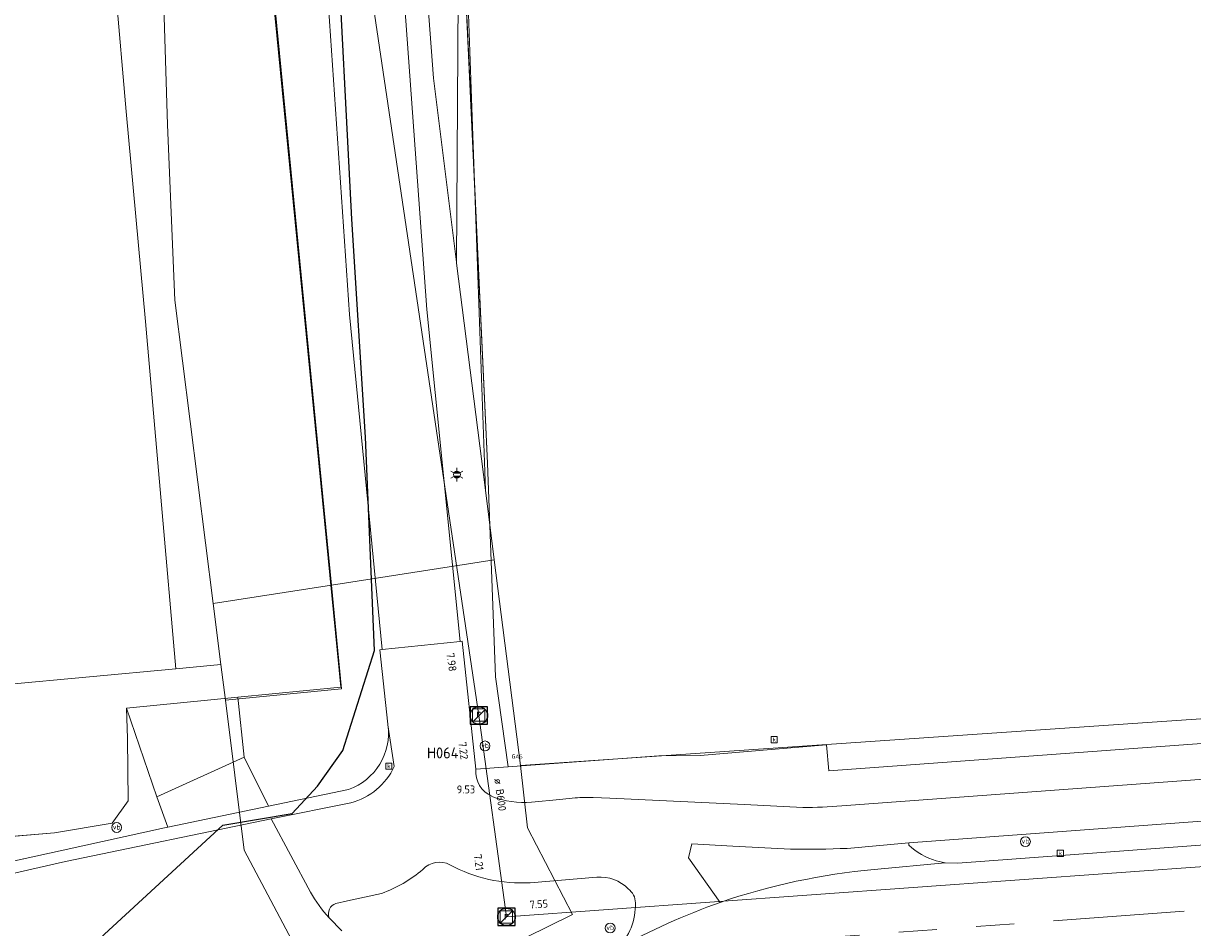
# Model space of a CAD drawing. Header units: metres. Extents: x 163628 to 167855, y 402678 to 405435.
# Tile 52 of 256: x 164125 to 164179, y 403041 to 403083. Entities that reach past the tile are written whole.
import ezdxf
from ezdxf.enums import TextEntityAlignment as Align

# ---------------------------------------------------------------- set-up
doc = ezdxf.new("R2010")
doc.units = ezdxf.units.M
doc.linetypes.add('X-CA190022.004-UO-WHM_Riolering gemeente_NLCS_v0.2$0$RI-GWA', pattern=[18.45, 6, -1.8, 1.75, -1.8, 1.75, -1.8, 1.75, -1.8])
doc.layers.get('0').update_dxf_attribs({"lineweight": 25})
for name, color, linetype, lineweight in [('X-CA190022.004-UO-BGT_Ondergrond$0$GE_201_SHDHek_Lijn_GEM', 253, 'X-CA190022.004-UO-BGT_Ondergrond$0$Hekwerk', 9), ('X-CA190022.004-UO-BGT_Ondergrond$0$GE_203_VGOHaag_Lijn_GEM', 253, 'X-CA190022.004-UO-BGT_Ondergrond$0$Heg', 9), ('X-CA190022.004-UO-BGT_Ondergrond$0$GE_314_WGDRijbaanLokaleweg_Vlak_GEM', 253, 'Continuous', 9), ('X-CA190022.004-UO-BGT_Ondergrond$0$GE_316_WGDFietspad_Vlak_GEM', 253, 'Continuous', 9), ('X-CA190022.004-UO-BGT_Ondergrond$0$GE_317_WGDVoetpad_Vlak_GEM', 253, 'Continuous', 9), ('X-CA190022.004-UO-BGT_Ondergrond$0$GE_322_WGDInrit_Vlak_GEM', 253, 'Continuous', 9), ('X-CA190022.004-UO-BGT_Ondergrond$0$GE_353_OWGVerkeerseiland_openverharding_GEM', 253, 'Continuous', 9), ('X-CA190022.004-UO-BGT_Ondergrond$0$GE_367_OWGBerm_groenvoorziening_grasenk_GEM', 253, 'Continuous', 9), ('X-CA190022.004-UO-BGT_Ondergrond$0$GE_401_OTDErf_Vlak_GEM', 253, 'Continuous', 9), ('X-CA190022.004-UO-BGT_Ondergrond$0$GE_477_BTDGroenvoorziening_Vlak_GEM', 253, 'Continuous', 9), ('X-CA190022.004-UO-BGT_Ondergrond$0$GE_491_VGOHaag_Inrichtend_Vlak_GEM', 253, 'Continuous', 9), ('X-CA190022.004-UO-BGT_Ondergrond$0$GE_814_BRDVerkeersbord_Punt_GEM', 253, 'Continuous', 9), ('X-CA190022.004-UO-BGT_Ondergrond$0$GE_861_PALLichtmast_Punt_GEM', 253, 'Continuous', 9), ('X-CA190022.004-UO-BGT_Ondergrond$0$GE_884_PutGasput_Punt_GEM', 253, 'Continuous', 9), ('X-CA190022.004-UO-BGT_Ondergrond$0$GE_885_PutInspectieofRioolput_Punt_GEM', 253, 'Continuous', 9), ('X-CA190022.004-UO-BGT_Ondergrond$0$GE_886_PutKolk_Punt_GEM', 253, 'Continuous', 9), ('X-CA190022.004-UO-BGT_Ondergrond$0$N-WE-RI-PUT_INSPECTIE-S', 253, 'Continuous', 9), ('X-CA190022.004-UO-KAD_Percelen$0$B-WE-KG-GRENS_PERCEEL-GV', 150, 'Continuous', 9), ('X-CA190022.004-UO-WHM_Riolering gemeente - drukleidingen_v0.1$0$Riool_onder_druk_asbestcement_leidingen_450_hgml', 214, 'X-CA190022.004-UO-WHM_Riolering gemeente - drukleidingen_v0.1$0$1-200 PERSLEIDING', 25), ('X-CA190022.004-UO-WHM_Riolering gemeente_NLCS_v0.2$0$B-WE-RI-BOB-T18', 214, 'Continuous', 15), ('X-CA190022.004-UO-WHM_Riolering gemeente_NLCS_v0.2$0$B-WE-RI-DIAMETER-T18', 214, 'Continuous', 15), ('X-CA190022.004-UO-WHM_Riolering gemeente_NLCS_v0.2$0$B-WE-RI-GWA_TRANSPORTLEIDING-G', 214, 'X-CA190022.004-UO-WHM_Riolering gemeente_NLCS_v0.2$0$RI-GWA', 15), ('X-CA190022.004-UO-WHM_Riolering gemeente_NLCS_v0.2$0$B-WE-RI-HWA_TRANSPORTLEIDING-G', 214, 'X-CA190022.004-UO-WHM_Riolering gemeente_NLCS_v0.2$0$1-200 HEMELWATER', 15), ('X-CA190022.004-UO-WHM_Riolering gemeente_NLCS_v0.2$0$B-WE-RI-PUT-S', 214, 'Continuous', 15), ('X-CA190022.004-UO-WHM_Riolering gemeente_NLCS_v0.2$0$B-WE-RI-PUTDEKSELHOOGTE-T18', 214, 'Continuous', 15), ('X-CA190022.004-UO-WHM_Riolering gemeente_NLCS_v0.2$0$B-WE-RI-PUTNUMMER-T25', 214, 'Continuous', 15)]:
    doc.layers.add(name, color=color, linetype=linetype, lineweight=lineweight)
doc.styles.add('X-CA190022.004-UO-BGT_Ondergrond$0$NLCS-ISO', font='NLCS-ISO.ttf')
doc.styles.add('X-CA190022.004-UO-BGT_Ondergrond$0$NLCS-ISO-M250-T30', font='NLCS-ISO.ttf', dxfattribs={"height": 0.75})
doc.styles.add('X-CA190022.004-UO-WHM_Riolering gemeente - drukleidingen_v0.1$0$NLCS-ISO', font='NLCS-ISO.ttf')
doc.styles.add('X-CA190022.004-UO-WHM_Riolering gemeente_NLCS_v0.2$0$NLCS-ISO', font='NLCS-ISO.ttf')
doc.styles.add('X-CA190022.004-UO-WHM_Riolering gemeente_NLCS_v0.2$0$NLCS-ISO-M200-T18', font='NLCS-ISO.ttf', dxfattribs={"height": 0.36})
doc.styles.add('X-CA190022.004-UO-WHM_Riolering gemeente_NLCS_v0.2$0$NLCS-ISO-M200-T25', font='NLCS-ISO.ttf', dxfattribs={"height": 0.5})
doc.linetypes.add('X-CA190022.004-UO-BGT_Ondergrond$0$Heg', pattern='A,5,-1.5,[2,dgnlstyle-meierijstad.shx,S=0.007937,R=45,X=0,Y=0],-1.5', length=8)
doc.linetypes.add('X-CA190022.004-UO-BGT_Ondergrond$0$Hekwerk', pattern='A,5,-1.5,[2,dgnlstyle-Veghel.shx,S=0.007937,R=0,X=0,Y=0],-1.5', length=8)
doc.linetypes.add('X-CA190022.004-UO-WHM_Riolering gemeente - drukleidingen_v0.1$0$1-200 PERSLEIDING', pattern='A,1.5,-0.6,["PERS",X-CA190022.004-UO-WHM_Riolering gemeente - drukleidingen_v0.1$0$NLCS-ISO,S=0.24,R=0,X=-0.5,Y=-0.12],-0.65', length=2.75)
doc.linetypes.add('X-CA190022.004-UO-WHM_Riolering gemeente_NLCS_v0.2$0$1-200 HEMELWATER', pattern='A,1.5,-0.6,["HWA",X-CA190022.004-UO-WHM_Riolering gemeente_NLCS_v0.2$0$NLCS-ISO,S=0.24,R=0,X=-0.5,Y=-0.12],-0.3', length=2.4)

# ---------------------------------------------------------------- blocks, each defined once
blk = doc.blocks.new('X-CA190022.004-UO-BGT_Ondergrond$0$SRI-KOLK-SO')
at = {"color": 0, "linetype": 'ByBlock', "lineweight": 18}
blk.add_lwpolyline([(-1.125, -1.125), (1.125, -1.125), (1.125, 1.125), (-1.125, 1.125)], close=True, dxfattribs=at)
at = {"color": 0, "linetype": 'ByBlock', "lineweight": 18, "style": 'X-CA190022.004-UO-BGT_Ondergrond$0$NLCS-ISO'}
blk.add_text('k', height=1.5, dxfattribs=at).set_placement((0, 0), align=Align.MIDDLE_CENTER)
blk = doc.blocks.new('X-CA190022.004-UO-BGT_Ondergrond$0$IMGEOKolk')
at = {"xscale": 5, "yscale": 5, "zscale": 5}
blk.add_blockref('X-CA190022.004-UO-BGT_Ondergrond$0$SRI-KOLK-SO', (0, 0), dxfattribs=at)
blk = doc.blocks.new('X-CA190022.004-UO-BGT_Ondergrond$0$SIE-WEG_PAAL_VERKEERSBORD-SO')
at = {"linetype": 'ByBlock', "lineweight": 18}
blk.add_circle((0, 0), 1.5, dxfattribs=at)
at = {"linetype": 'ByBlock', "lineweight": 18, "style": 'X-CA190022.004-UO-BGT_Ondergrond$0$NLCS-ISO'}
blk.add_text('vb', height=1.5, dxfattribs=at).set_placement((0, 0.13), align=Align.MIDDLE_CENTER)
blk = doc.blocks.new('X-CA190022.004-UO-BGT_Ondergrond$0$IMGEOVerkeersbord')
at = {"xscale": 5, "yscale": 5, "zscale": 5}
blk.add_blockref('X-CA190022.004-UO-BGT_Ondergrond$0$SIE-WEG_PAAL_VERKEERSBORD-SO', (0, 0), dxfattribs=at)
blk = doc.blocks.new('X-CA190022.004-UO-BGT_Ondergrond$0$SRI-PUT_INSPECTIEPUT_RIOOLPUT-SO')
at = {"color": 0, "linetype": 'ByBlock', "lineweight": 18}
blk.add_lwpolyline([(-1.12, -1.12), (1.12, -1.12), (1.12, 1.12), (-1.12, 1.12)], close=True, dxfattribs=at)
at = {"color": 0, "linetype": 'ByBlock', "lineweight": 18, "style": 'X-CA190022.004-UO-BGT_Ondergrond$0$NLCS-ISO'}
blk.add_text('r', height=1.5, dxfattribs=at).set_placement((0, 0.28), align=Align.MIDDLE_CENTER)
blk = doc.blocks.new('X-CA190022.004-UO-BGT_Ondergrond$0$IMGEOInspectierioolput')
at = {"layer": 'X-CA190022.004-UO-BGT_Ondergrond$0$N-WE-RI-PUT_INSPECTIE-S', "xscale": 10, "yscale": 10, "zscale": 10}
blk.add_blockref('X-CA190022.004-UO-BGT_Ondergrond$0$SRI-PUT_INSPECTIEPUT_RIOOLPUT-SO', (0, 0), dxfattribs=at)
blk = doc.blocks.new('X-CA190022.004-UO-BGT_Ondergrond$0$N-SIE-WEG_LICHTMAST-SO')
h = blk.add_hatch(color=256)
h.paths.add_polyline_path([(1.16, 0.5, 0.658505), (-1.16, 0.5)])
h.paths.add_polyline_path([(-1.16, -0.5, 0.658505), (1.16, -0.5)])
at = {"flags": 128}
for points in [[(-2.19, 1.27), (-1.1, 0.63)], [(-1.16, 0.5), (1.16, 0.5)], [(0, 1.27), (0, 2.53)], [(1.1, 0.63), (2.19, 1.27)], [(-2.19, -1.27), (-1.1, -0.63)], [(-1.16, -0.5), (1.16, -0.5)], [(0, -1.27), (0, -2.53)], [(2.19, -1.27), (1.1, -0.63)]]:
    blk.add_lwpolyline(points, dxfattribs=at)
at = {"ltscale": 0.5}
blk.add_circle((0, 0), 1.27, dxfattribs=at)
at = {"style": 'X-CA190022.004-UO-BGT_Ondergrond$0$NLCS-ISO'}
blk.add_attdef('TYPE', text='', height=1.8, dxfattribs=at).set_placement((0, 2.53), align=Align.BOTTOM_CENTER)
blk = doc.blocks.new('X-CA190022.004-UO-BGT_Ondergrond$0$IMGEOLichtmastpaal')
at = {"xscale": 5, "yscale": 5, "zscale": 5}
blk.add_blockref('X-CA190022.004-UO-BGT_Ondergrond$0$N-SIE-WEG_LICHTMAST-SO', (0, 6.4), dxfattribs=at)
blk = doc.blocks.new('X-CA190022.004-UO-BGT_Ondergrond$0$IMGEOGasput')
at = {"insert": (-7, 3.4), "char_height": 6, "attachment_point": 1, "style": 'X-CA190022.004-UO-BGT_Ondergrond$0$NLCS-ISO-M250-T30'}
blk.add_mtext_dynamic_manual_height_columns('GAS', width=7.484, gutter_width=3.75, heights=[0], dxfattribs=at)
blk = doc.blocks.new('X-CA190022.004-UO-WHM_Riolering gemeente_NLCS_v0.2$0$B-SRI-PUT_BETON-SO')
blk.add_line((-1.41, -1.41), (1.41, 1.41))
at = {"lineweight": -3, "flags": 128}
blk.add_lwpolyline([(2, -2), (2, 2), (-2, 2), (-2, -2)], close=True, dxfattribs=at)
at = {"lineweight": -3}
blk.add_circle((0, 0), 2, dxfattribs=at)

msp = doc.modelspace()

# ---------------------------------------------------------------- linework, layer by layer
at = {"layer": 'X-CA190022.004-UO-BGT_Ondergrond$0$GE_201_SHDHek_Lijn_GEM'}
for p, q in [((164139.595, 403052.178), (164134.896, 403100.059)), ((164144.574, 403100.107), (164146.311, 403062.424)), ((164146.311, 403062.424), (164146.687, 403052.645)), ((164134.884, 403051.714), (164139.595, 403052.178))]:
    msp.add_line(p, q, dxfattribs=at)
at = {"layer": 'X-CA190022.004-UO-BGT_Ondergrond$0$GE_203_VGOHaag_Lijn_GEM'}
for p, q in [((164129.839, 403049.826), (164129.79, 403051.215)), ((164129.872, 403046.975), (164129.839, 403049.826)), ((164129.13, 403045.947), (164129.872, 403046.975)), ((164126.489, 403045.515), (164129.13, 403045.947)), ((164107.709, 403043.911), (164126.489, 403045.515))]:
    msp.add_line(p, q, dxfattribs=at)
at = {"layer": 'X-CA190022.004-UO-BGT_Ondergrond$0$GE_314_WGDRijbaanLokaleweg_Vlak_GEM', "flags": 128}
for points in [[(164164.009, 403043.836), (164167.266, 403044.133), (164167.845, 403044.119), (164202.151, 403046.676), (164202.63, 403046.767), (164222.616, 403048.257), (164223.074, 403048.236), (164229.5, 403048.703), (164229.993, 403048.79), (164246.109, 403049.976), (164246.618, 403049.948), (164267.497, 403051.491), (164268.035, 403051.595), (164289.561, 403053.191)], [(164141.758, 403050.449), (164142.041, 403048.549)], [(164123.26, 403043.92), (164126.889, 403044.717), (164131.534, 403045.737), (164131.678, 403045.766), (164136.292, 403046.726), (164139.951, 403047.501)], [(164140.054, 403046.891), (164136.412, 403046.154)], [(164122.498, 403043.18), (164126.997, 403044.198), (164136.412, 403046.154), (164138.215, 403042.802)], [(164136.412, 403046.154), (164126.997, 403044.198), (164122.498, 403043.18)], [(164139.068, 403041.622), (164139.644, 403041.019)]]:
    msp.add_lwpolyline(points, dxfattribs=at)
at = {"layer": 'X-CA190022.004-UO-BGT_Ondergrond$0$GE_314_WGDRijbaanLokaleweg_Vlak_GEM'}
for centre, radius, start, end in [((164139.066, 403050.071), 2.718, 288.9963, 7.9906), ((164143.382, 403045.639), 5.895, 208.768, 222.9569)]:
    msp.add_arc(centre, radius, start, end, dxfattribs=at)
at = {"layer": 'X-CA190022.004-UO-BGT_Ondergrond$0$GE_314_WGDRijbaanLokaleweg_Vlak_GEM', "extrusion": (0, 0, -1)}
for centre, radius, start, end in [((-164139.322, 403049.788), 2.988, 204.5006, 255.8145), ((-164166.766, 403013.771), 30.191, 71.0567, 84.7605), ((-164168.334, 403010.484), 33.811, 61.5692, 70.3507)]:
    msp.add_arc(centre, radius, start, end, dxfattribs=at)
at = {"layer": 'X-CA190022.004-UO-BGT_Ondergrond$0$GE_316_WGDFietspad_Vlak_GEM', "flags": 128}
for points in [[(164142.511, 403083.521), (164143.54, 403069.467), (164145.071, 403054.271), (164141.497, 403053.899), (164139.993, 403069.228), (164139.04, 403083.337), (164138.797, 403086.927)], [(164162.533, 403046.74), (164266.976, 403054.434), (164293.201, 403056.264), (164414.124, 403065.158), (164428.793, 403066.838), (164432.653, 403067.19), (164499.277, 403071.806), (164502.501, 403071.87), (164504.637, 403071.912)], [(164142.041, 403048.549), (164141.758, 403050.449), (164141.756, 403050.464), (164141.754, 403050.479), (164141.391, 403053.894), (164141.497, 403053.899), (164145.071, 403054.271), (164145.161, 403054.29), (164145.784, 403048.42)], [(164220.894, 403049.16), (164204.183, 403047.909), (164165.597, 403045.047), (164162.778, 403044.801)], [(164138.215, 403042.802), (164136.412, 403046.154), (164140.054, 403046.891)], [(164148.335, 403046.908), (164149.627, 403047.04), (164150.335, 403047.112)], [(164151.152, 403047.135), (164151.92, 403047.098), (164158.084, 403046.801), (164160.753, 403046.672)], [(164160.188, 403044.769), (164157.54, 403044.907), (164155.665, 403045.005), (164155.515, 403044.374), (164156.965, 403042.327)], [(164151.323, 403043.486), (164148.269, 403043.231)], [(164141.459, 403042.735), (164139.901, 403042.393), (164139.379, 403042.279)]]:
    msp.add_lwpolyline(points, dxfattribs=at)
at = {"layer": 'X-CA190022.004-UO-BGT_Ondergrond$0$GE_316_WGDFietspad_Vlak_GEM'}
for centre, radius, start, end in [((164139.322, 403049.788), 2.988, 284.1855, 335.4994), ((164147.015, 403048.313), 1.236, 175.0187, 246.1709), ((164148.002, 403050.871), 3.977, 248.0605, 274.8072), ((164160.636, 403073.073), 26.401, 270.2545, 274.121), ((164144.114, 403043.151), 1.021, 61.8773, 137.9752), ((164151.447, 403041.638), 1.852, 44.8885, 93.8246), ((164152.321, 403042.32), 0.763, 358.7959, 54.9759), ((164139.536, 403041.803), 0.501, 108.2018, 201.1358), ((164168.334, 403010.484), 33.811, 109.6493, 118.4308), ((164150.375, 403042.189), 2.711, 313.3688, 2.4329)]:
    msp.add_arc(centre, radius, start, end, dxfattribs=at)
at = {"layer": 'X-CA190022.004-UO-BGT_Ondergrond$0$GE_316_WGDFietspad_Vlak_GEM', "extrusion": (0, 0, -1)}
for centre, radius, start, end in [((-164151.034, 403036.791), 10.345, 86.1235, 90.6514), ((-164160.99, 403084.71), 39.949, 267.4343, 271.1499), ((-164139.39, 403048.485), 6.11, 229.5461, 250.2119), ((-164147.865, 403050.053), 6.834, 266.6078, 298.5851), ((-164143.382, 403045.639), 5.895, 317.0431, 331.232)]:
    msp.add_arc(centre, radius, start, end, dxfattribs=at)
at = {"layer": 'X-CA190022.004-UO-BGT_Ondergrond$0$GE_317_WGDVoetpad_Vlak_GEM', "flags": 128}
for points in [[(164145.784, 403048.42), (164147.26, 403048.53), (164154.154, 403049.043), (164156.048, 403049.056), (164161.836, 403049.535), (164161.936, 403048.352), (164182.534, 403049.853), (164203.719, 403051.436), (164203.65, 403052.317), (164203.834, 403052.319), (164203.808, 403052.675), (164203.797, 403052.823), (164221.301, 403054.053), (164221.37, 403052.77), (164231.098, 403053.447), (164231.06, 403054.611), (164246.169, 403055.678), (164246.248, 403054.581), (164268.418, 403056.184)], [(164293.201, 403056.264), (164266.976, 403054.434), (164162.533, 403046.74)], [(164150.335, 403047.112), (164149.627, 403047.04), (164148.335, 403046.908)], [(164160.753, 403046.672), (164158.084, 403046.801), (164151.92, 403047.098), (164151.152, 403047.135)]]:
    msp.add_lwpolyline(points, dxfattribs=at)
at = {"layer": 'X-CA190022.004-UO-BGT_Ondergrond$0$GE_317_WGDVoetpad_Vlak_GEM', "extrusion": (0, 0, -1)}
for centre, radius, start, end in [((-164147.015, 403048.313), 1.236, 293.8291, 4.9813), ((-164148.002, 403050.871), 3.977, 265.1928, 291.9395), ((-164160.636, 403073.073), 26.401, 265.879, 269.7455)]:
    msp.add_arc(centre, radius, start, end, dxfattribs=at)
at = {"layer": 'X-CA190022.004-UO-BGT_Ondergrond$0$GE_317_WGDVoetpad_Vlak_GEM'}
msp.add_arc((164151.034, 403036.791), 10.345, 89.3486, 93.8765, dxfattribs=at)
at = {"layer": 'X-CA190022.004-UO-BGT_Ondergrond$0$GE_322_WGDInrit_Vlak_GEM', "flags": 128}
for points in [[(164134.884, 403051.714), (164135.181, 403048.971), (164131.181, 403047.155), (164129.79, 403051.215), (164134.884, 403051.714)], [(164135.181, 403048.971), (164136.292, 403046.726), (164131.678, 403045.766), (164131.181, 403047.155), (164135.181, 403048.971)], [(164156.965, 403042.327), (164155.515, 403044.374), (164155.665, 403045.005), (164157.54, 403044.907), (164160.188, 403044.769)], [(164162.778, 403044.801), (164165.597, 403045.047), (164165.597, 403044.947)], [(164166.855, 403044.229), (164167.266, 403044.133), (164164.009, 403043.836)]]:
    msp.add_lwpolyline(points, dxfattribs=at)
at = {"layer": 'X-CA190022.004-UO-BGT_Ondergrond$0$GE_322_WGDInrit_Vlak_GEM'}
for centre, radius, start, end in [((164160.99, 403084.71), 39.949, 268.8501, 272.5657), ((164167.717, 403047.201), 3.095, 226.7497, 253.8194), ((164166.766, 403013.771), 30.191, 95.2395, 108.9433)]:
    msp.add_arc(centre, radius, start, end, dxfattribs=at)
at = {"layer": 'X-CA190022.004-UO-BGT_Ondergrond$0$GE_353_OWGVerkeerseiland_openverharding_GEM', "flags": 128}
for points in [[(164148.269, 403043.231), (164151.323, 403043.486)], [(164139.379, 403042.279), (164139.901, 403042.393), (164141.459, 403042.735)], [(164139.644, 403041.019), (164139.068, 403041.622)]]:
    msp.add_lwpolyline(points, dxfattribs=at)
at = {"layer": 'X-CA190022.004-UO-BGT_Ondergrond$0$GE_353_OWGVerkeerseiland_openverharding_GEM', "extrusion": (0, 0, -1)}
for centre, radius, start, end in [((-164144.114, 403043.151), 1.021, 42.0248, 118.1227), ((-164151.447, 403041.638), 1.852, 86.1754, 135.1115), ((-164152.321, 403042.32), 0.763, 125.0241, 181.2041), ((-164139.536, 403041.803), 0.501, 338.8642, 71.7982), ((-164150.375, 403042.189), 2.711, 177.5671, 226.6312)]:
    msp.add_arc(centre, radius, start, end, dxfattribs=at)
at = {"layer": 'X-CA190022.004-UO-BGT_Ondergrond$0$GE_353_OWGVerkeerseiland_openverharding_GEM'}
for centre, radius, start, end in [((164139.39, 403048.485), 6.11, 289.7881, 310.4539), ((164147.865, 403050.053), 6.834, 241.4149, 273.3922)]:
    msp.add_arc(centre, radius, start, end, dxfattribs=at)
at = {"layer": 'X-CA190022.004-UO-BGT_Ondergrond$0$GE_367_OWGBerm_groenvoorziening_grasenk_GEM', "flags": 128}
for points in [[(164139.951, 403047.501), (164136.292, 403046.726), (164135.181, 403048.971), (164134.884, 403051.714), (164139.595, 403052.178), (164134.896, 403100.059), (164133.459, 403117.072), (164134.039, 403125.615), (164137.541, 403149.566), (164144.802, 403175.136), (164147.105, 403180.863), (164137.527, 403190.353), (164110.755, 403161.44)], [(164162.905, 403179.205), (164161.585, 403175.947), (164157.505, 403164.706), (164155.649, 403158.938), (164154.148, 403153.673), (164151.617, 403143.902), (164149.976, 403136.536), (164149.102, 403131.559), (164144.574, 403100.107), (164146.311, 403062.424), (164146.687, 403052.645), (164147.26, 403048.53), (164145.784, 403048.42), (164145.161, 403054.29), (164145.071, 403054.271), (164143.54, 403069.467), (164142.511, 403083.521)], [(164068.5, 403120.325), (164045.424, 403093.765), (164046.613, 403092.758), (164063.87, 403078.499), (164060.557, 403073.699), (164058.987, 403071.844), (164070.878, 403061.779), (164069.625, 403060.268), (164080.188, 403051), (164082.431, 403049.366), (164091.552, 403042.225), (164092.01, 403041.84), (164107.709, 403043.911), (164126.489, 403045.515), (164129.13, 403045.947), (164129.872, 403046.975), (164129.839, 403049.826), (164129.79, 403051.215), (164131.181, 403047.155), (164131.678, 403045.766), (164131.534, 403045.737), (164126.889, 403044.717), (164123.26, 403043.92)], [(164138.797, 403086.927), (164139.04, 403083.337), (164139.993, 403069.228), (164141.497, 403053.899), (164141.391, 403053.894), (164141.754, 403050.479), (164141.756, 403050.464), (164141.758, 403050.449)]]:
    msp.add_lwpolyline(points, dxfattribs=at)
at = {"layer": 'X-CA190022.004-UO-BGT_Ondergrond$0$GE_367_OWGBerm_groenvoorziening_grasenk_GEM', "extrusion": (0, 0, -1)}
msp.add_arc((-164139.066, 403050.071), 2.718, 172.0094, 251.0037, dxfattribs=at)
at = {"layer": 'X-CA190022.004-UO-BGT_Ondergrond$0$GE_401_OTDErf_Vlak_GEM', "flags": 128}
for points in [[(164137.527, 403190.353), (164147.105, 403180.863), (164144.802, 403175.136), (164137.541, 403149.566), (164134.039, 403125.615), (164133.459, 403117.072), (164134.896, 403100.059), (164139.595, 403052.178), (164134.884, 403051.714), (164129.79, 403051.215), (164129.839, 403049.826), (164129.872, 403046.975), (164129.13, 403045.947), (164126.489, 403045.515), (164107.709, 403043.911)], [(164268.418, 403056.184), (164246.248, 403054.581), (164246.169, 403055.678), (164231.06, 403054.611), (164231.098, 403053.447), (164221.37, 403052.77), (164221.301, 403054.053), (164203.797, 403052.823), (164203.808, 403052.675), (164203.834, 403052.319), (164203.65, 403052.317), (164203.719, 403051.436), (164182.534, 403049.853), (164161.936, 403048.352), (164161.836, 403049.535), (164156.048, 403049.056), (164154.154, 403049.043), (164147.26, 403048.53), (164146.687, 403052.645), (164146.311, 403062.424), (164144.574, 403100.107)]]:
    msp.add_lwpolyline(points, dxfattribs=at)
at = {"layer": 'X-CA190022.004-UO-BGT_Ondergrond$0$GE_477_BTDGroenvoorziening_Vlak_GEM', "flags": 128}
for points in [[(164165.597, 403044.947), (164165.597, 403045.047), (164204.183, 403047.909), (164204.095, 403047.806), (164203.712, 403047.358)], [(164202.151, 403046.676), (164167.845, 403044.119), (164167.266, 403044.133), (164166.855, 403044.229)]]:
    msp.add_lwpolyline(points, dxfattribs=at)
at = {"layer": 'X-CA190022.004-UO-BGT_Ondergrond$0$GE_477_BTDGroenvoorziening_Vlak_GEM', "extrusion": (0, 0, -1)}
msp.add_arc((-164167.717, 403047.201), 3.095, 286.1806, 313.2503, dxfattribs=at)
at = {"layer": 'X-CA190022.004-UO-BGT_Ondergrond$0$GE_491_VGOHaag_Inrichtend_Vlak_GEM', "flags": 128}
for points in [[(164165.597, 403044.947), (164165.597, 403045.047), (164204.183, 403047.909), (164204.095, 403047.806), (164203.712, 403047.358)], [(164202.63, 403046.767), (164202.151, 403046.676), (164167.845, 403044.119), (164167.266, 403044.133), (164166.855, 403044.229)]]:
    msp.add_lwpolyline(points, dxfattribs=at)
at = {"layer": 'X-CA190022.004-UO-BGT_Ondergrond$0$GE_491_VGOHaag_Inrichtend_Vlak_GEM', "extrusion": (0, 0, -1)}
msp.add_arc((-164167.717, 403047.201), 3.095, 286.1806, 313.2503, dxfattribs=at)
at = {"layer": 'X-CA190022.004-UO-KAD_Percelen$0$B-WE-KG-GRENS_PERCEEL-GV', "flags": 128}
for points in [[(164124.767, 403097.593), (164128.045, 403098.368), (164128.833, 403089.456), (164129.777, 403078.529), (164130.656, 403068.916), (164131.389, 403060.527), (164132.055, 403053.017), (164134.111, 403053.209), (164133.758, 403056.008), (164132.007, 403069.884), (164131.665, 403077.915), (164131.088, 403096.678), (164132.619, 403117.788), (164133.125, 403123.113), (164136.694, 403143.358), (164137.588, 403149.527), (164144.879, 403175.134), (164147.157, 403180.859), (164137.737, 403190.24), (164105.176, 403155.882)], [(164145.329, 403086.416), (164146.221, 403061.191), (164146.625, 403058.007), (164147.819, 403048.593), (164230.349, 403054.259), (164226.538, 403101.604)], [(164134.943, 403100.096), (164139.175, 403056.85), (164146.625, 403058.007), (164146.221, 403061.191), (164144.902, 403071.591), (164144.902, 403071.627), (164143.839, 403080.056), (164142.85, 403093.24)], [(164124.142, 403052.282), (164132.055, 403053.017), (164131.389, 403060.527), (164130.656, 403068.916), (164129.777, 403078.529), (164128.833, 403089.456), (164128.045, 403098.368), (164124.767, 403097.593)], [(164142.85, 403093.24), (164143.839, 403080.056), (164144.902, 403071.627), (164144.996, 403088.62)], [(164283.624, 403058.187), (164230.349, 403054.259), (164147.819, 403048.593), (164148.151, 403045.746), (164150.201, 403041.774), (164139.521, 403036.51), (164135.182, 403044.724), (164134.316, 403051.585), (164134.111, 403053.209), (164132.055, 403053.017), (164124.142, 403052.282)]]:
    msp.add_lwpolyline(points, dxfattribs=at)
for points in [[(164139.175, 403056.85), (164134.943, 403100.096), (164133.517, 403117.072), (164134.121, 403125.592), (164136.694, 403143.358), (164133.125, 403123.113), (164132.619, 403117.788), (164131.088, 403096.678), (164131.665, 403077.915), (164132.007, 403069.884), (164133.758, 403056.008)], [(164145.329, 403086.416), (164144.989, 403088.967), (164144.996, 403088.62), (164144.902, 403071.627), (164144.902, 403071.591), (164146.221, 403061.191)], [(164134.316, 403051.585), (164135.182, 403044.724), (164139.521, 403036.51), (164150.201, 403041.774), (164148.151, 403045.746), (164147.819, 403048.593), (164146.625, 403058.007), (164139.175, 403056.85), (164139.64, 403052.099)], [(164139.175, 403056.85), (164133.758, 403056.008), (164134.111, 403053.209), (164134.316, 403051.585), (164139.64, 403052.099)]]:
    msp.add_lwpolyline(points, close=True, dxfattribs=at)
at = {"layer": 'X-CA190022.004-UO-WHM_Riolering gemeente - drukleidingen_v0.1$0$Riool_onder_druk_asbestcement_leidingen_450_hgml', "flags": 128}
msp.add_lwpolyline([(164041.696, 403048.992), (164057.888, 403035.424), (164070.8, 403024.32), (164076.496, 403019.328), (164079.76, 403016.48), (164082.848, 403012.704), (164084.864, 403008.736), (164086.912, 403005.44), (164088.24, 403003.712), (164089.904, 403003.232), (164092.128, 403003.424), (164116.608, 403031.04), (164116.752, 403031.168), (164117.68, 403031.648), (164118.544, 403031.776), (164122.064, 403033.44), (164124.032, 403035.04), (164124.784, 403035.936), (164125.312, 403037.056), (164126.064, 403038.368), (164134.208, 403045.856), (164137.376, 403046.4), (164138.528, 403047.648), (164139.696, 403049.28), (164141.136, 403053.856), (164140.736, 403063.616), (164140.112, 403073.6), (164139.392, 403087.488), (164139.776, 403097.952), (164140.624, 403111.296), (164141.568, 403118.976), (164143.136, 403130.272), (164144.672, 403139.872), (164150.432, 403160.832), (164151.712, 403164.672), (164156.464, 403179.872), (164160.544, 403191.712), (164166.16, 403202.752), (164175.232, 403217.632), (164180.096, 403224.64), (164187.872, 403234.592), (164197.312, 403245.472), (164203.024, 403251.424), (164211.424, 403259.328), (164220.304, 403266.816), (164227.968, 403272.832), (164232.576, 403276.224), (164236.656, 403279.04), (164241.104, 403282.144), (164246.656, 403285.536), (164249.632, 403287.488), (164256.256, 403291.168), (164259.76, 403293.184), (164260.144, 403297.088), (164246.416, 403316.8), (164247.408, 403319.968), (164248.192, 403320.736), (164272.64, 403337.44), (164290.144, 403348.416), (164313.152, 403362.88), (164354.304, 403385.824), (164384.944, 403401.824), (164413.664, 403415.84), (164451.424, 403433.696), (164460.096, 403437.92), (164471.904, 403442.784), (164480.64, 403446.112), (164489.584, 403449.632), (164495.968, 403452.448), (164501.664, 403455.424), (164505.312, 403457.312)], dxfattribs=at)
at = {"layer": 'X-CA190022.004-UO-WHM_Riolering gemeente_NLCS_v0.2$0$B-WE-RI-GWA_TRANSPORTLEIDING-G'}
msp.add_line((164153.824, 403040.128), (164219.872, 403044.992), dxfattribs=at)
at = {"layer": 'X-CA190022.004-UO-WHM_Riolering gemeente_NLCS_v0.2$0$B-WE-RI-HWA_TRANSPORTLEIDING-G'}
for p, q in [((164145.92, 403050.88), (164136.144, 403116.64)), ((164145.92, 403050.88), (164147.184, 403041.664)), ((164147.184, 403041.664), (164221.664, 403047.04))]:
    msp.add_line(p, q, dxfattribs=at)

# ---------------------------------------------------------------- block references
at = {"layer": 'X-CA190022.004-UO-BGT_Ondergrond$0$GE_814_BRDVerkeersbord_Punt_GEM', "xscale": 0.03, "yscale": 0.03, "zscale": 0.02}
for p in [(164146.203, 403049.49), (164129.343, 403045.756), (164170.938, 403045.109), (164151.931, 403041.154)]:
    msp.add_blockref('X-CA190022.004-UO-BGT_Ondergrond$0$IMGEOVerkeersbord', p, dxfattribs=at)
at = {"layer": 'X-CA190022.004-UO-BGT_Ondergrond$0$GE_861_PALLichtmast_Punt_GEM', "xscale": 0.025, "yscale": 0.025, "zscale": 0.025}
msp.add_blockref('X-CA190022.004-UO-BGT_Ondergrond$0$IMGEOLichtmastpaal', (164144.917, 403061.745), dxfattribs=at)
at = {"layer": 'X-CA190022.004-UO-BGT_Ondergrond$0$GE_884_PutGasput_Punt_GEM', "xscale": 0.03, "yscale": 0.03, "zscale": 0.02}
msp.add_blockref('X-CA190022.004-UO-BGT_Ondergrond$0$IMGEOGasput', (164147.629, 403048.995), dxfattribs=at)
at = {"layer": 'X-CA190022.004-UO-BGT_Ondergrond$0$GE_885_PutInspectieofRioolput_Punt_GEM', "xscale": 0.025, "yscale": 0.025, "zscale": 0.025}
for p in [(164145.915, 403050.906), (164147.179, 403041.656)]:
    msp.add_blockref('X-CA190022.004-UO-BGT_Ondergrond$0$IMGEOInspectierioolput', p, dxfattribs=at)
at = {"layer": 'X-CA190022.004-UO-BGT_Ondergrond$0$GE_886_PutKolk_Punt_GEM', "xscale": 0.025, "yscale": 0.025, "zscale": 0.025}
for p in [(164159.44, 403049.778), (164141.802, 403048.565), (164172.539, 403044.576)]:
    msp.add_blockref('X-CA190022.004-UO-BGT_Ondergrond$0$IMGEOKolk', p, dxfattribs=at)
at = {"layer": 'X-CA190022.004-UO-WHM_Riolering gemeente_NLCS_v0.2$0$B-WE-RI-PUT-S', "xscale": 0.2, "yscale": 0.2, "zscale": 0.2}
for p in [(164145.92, 403050.88), (164147.184, 403041.664)]:
    msp.add_blockref('X-CA190022.004-UO-WHM_Riolering gemeente_NLCS_v0.2$0$B-SRI-PUT_BETON-SO', p, dxfattribs=at)

# ---------------------------------------------------------------- texts
at = {"layer": 'X-CA190022.004-UO-WHM_Riolering gemeente_NLCS_v0.2$0$B-WE-RI-BOB-T18', "style": 'X-CA190022.004-UO-WHM_Riolering gemeente_NLCS_v0.2$0$NLCS-ISO-M200-T18'}
for s, rotation, p in [('7.98', 278.4614, (164144.428, 403053.721)), ('7.22', 277.7818, (164144.98, 403049.651)), ('7.21', 277.7818, (164145.686, 403044.504)), ('7.55', 4.1229, (164148.256, 403042.038))]:
    msp.add_text(s, height=0.36, rotation=rotation, dxfattribs=at).set_placement(p)
at = {"layer": 'X-CA190022.004-UO-WHM_Riolering gemeente_NLCS_v0.2$0$B-WE-RI-DIAMETER-T18', "style": 'X-CA190022.004-UO-WHM_Riolering gemeente_NLCS_v0.2$0$NLCS-ISO-M200-T18'}
msp.add_text('ø B600', height=0.36, rotation=277.7818, dxfattribs=at).set_placement((164146.622, 403047.981))
at = {"layer": 'X-CA190022.004-UO-WHM_Riolering gemeente_NLCS_v0.2$0$B-WE-RI-PUTDEKSELHOOGTE-T18', "style": 'X-CA190022.004-UO-WHM_Riolering gemeente_NLCS_v0.2$0$NLCS-ISO-M200-T18'}
msp.add_text('9.53', height=0.36, dxfattribs=at).set_placement((164144.907, 403047.32))
at = {"layer": 'X-CA190022.004-UO-WHM_Riolering gemeente_NLCS_v0.2$0$B-WE-RI-PUTNUMMER-T25', "style": 'X-CA190022.004-UO-WHM_Riolering gemeente_NLCS_v0.2$0$NLCS-ISO-M200-T25'}
msp.add_text('H064', height=0.5, dxfattribs=at).set_placement((164143.547, 403048.92))

doc.saveas('drawing.dxf')
